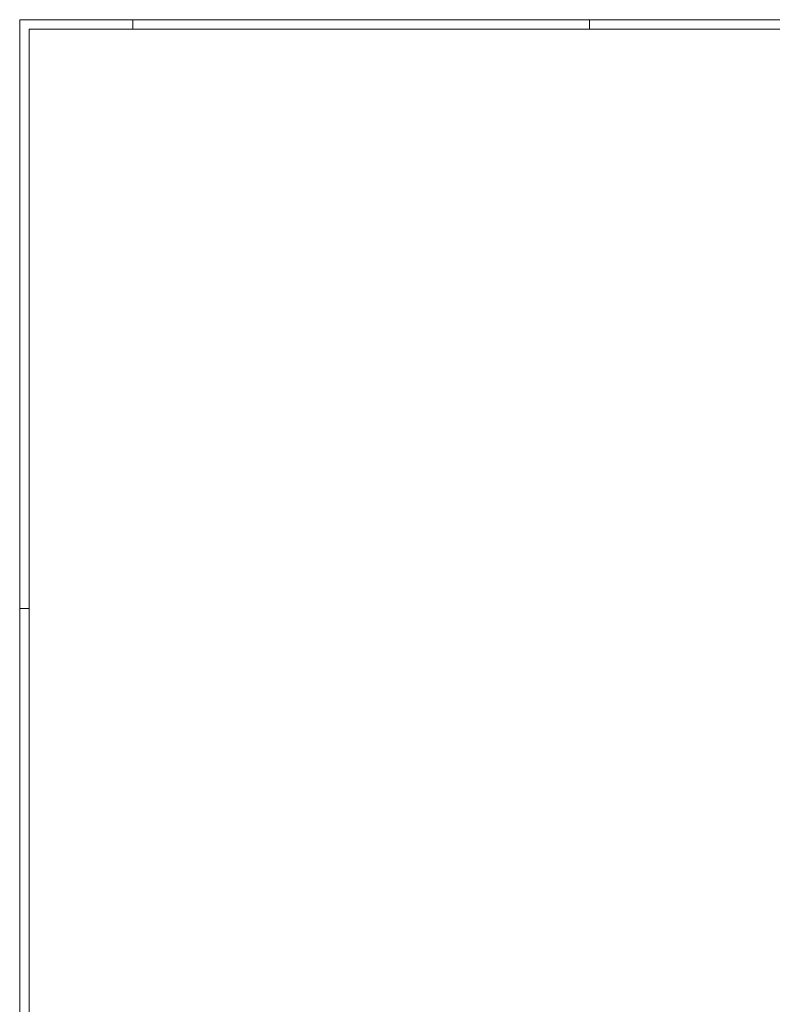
# Model space of a CAD drawing. Header units: millimetres. Extents: x 2063 to 3250, y -90 to 749.
# Tile 6 of 14: x 2063 to 2376, y 339 to 749. Entities that reach past the tile are written whole.
import ezdxf

# ---------------------------------------------------------------- set-up
doc = ezdxf.new("R2010")
doc.units = ezdxf.units.MM
doc.header["$LTSCALE"] = 0.6
doc.linetypes.add('XKITLINE00', pattern=[0])
doc.layers.add('DrawingSheet', color=5, linetype='Continuous', lineweight=0)

msp = doc.modelspace()

# ---------------------------------------------------------------- linework, layer by layer
at = {"layer": 'DrawingSheet', "color": 2, "linetype": 'XKITLINE00', "lineweight": 0}
for p, q in [((3250.33, 749.04), (2063.33, 749.04)), ((2063.33, 749.04), (2063.33, -89.96)), ((2110.33, 745.04), (2110.33, 749.04)), ((2300.33, 745.04), (2300.33, 749.04)), ((2067.33, 504.04), (2063.33, 504.04))]:
    msp.add_line(p, q, dxfattribs=at)
at = {"layer": 'DrawingSheet', "color": 3, "linetype": 'XKITLINE00', "lineweight": 0}
for p, q in [((3246.33, 745.04), (2067.33, 745.04)), ((2067.33, 745.04), (2067.33, -85.96))]:
    msp.add_line(p, q, dxfattribs=at)

doc.saveas('drawing.dxf')
